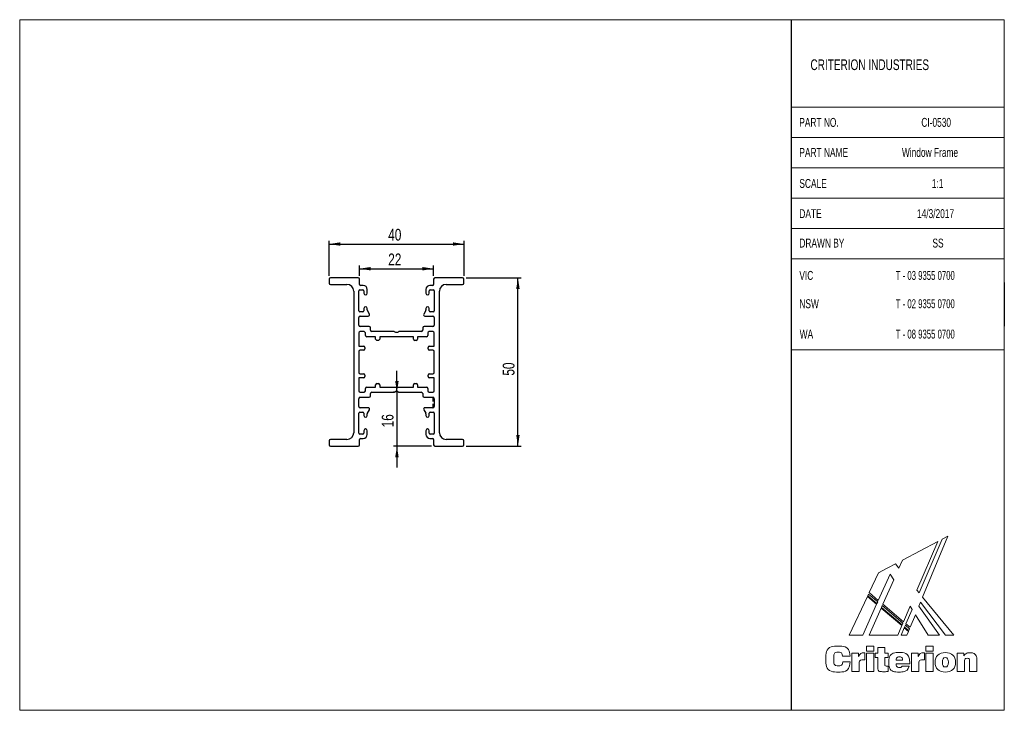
# Model space of a CAD drawing. Header units: millimetres. Extents: x 2 to 295, y 2 to 208.
import ezdxf

# ---------------------------------------------------------------- set-up
doc = ezdxf.new("R2010")
doc.units = ezdxf.units.MM
doc.linetypes.add('HIDDEN', pattern=[1.905, 1.27, -0.635])
doc.layers.add('LAYER_1', color=7, linetype='Continuous')
doc.styles.add('SLDTEXTSTYLE0', font='TXT', dxfattribs={"width": 0.7})
doc.styles.add('SLDTEXTSTYLE1', font='TXT', dxfattribs={"width": 0.65})
doc.styles.add('SLDTEXTSTYLE2', font='TXT', dxfattribs={"width": 0.75})
doc.dimstyles.new('SLDDIMSTYLE0', dxfattribs={"dimtxt": 3.5, "dimasz": 3.302, "dimexe": 0, "dimexo": 0.0625, "dimgap": 0.875, "dimtad": 1, "dimrnd": 1e-09, "dimzin": 12, "dimdsep": 46, "dimtxsty": 'SLDTEXTSTYLE2', "dimsah": 1, "dimcen": 0.09, "dimadec": 0, "dimazin": 3, "dimtfac": 1, "dimtofl": 0, "dimtmove": 0, "dimatfit": 3, "dimfxl": 1, "dimfrac": 2, "dimtolj": 1, "dimtzin": 12, "dimarcsym": 0})
doc.dimstyles.new('SLDDIMSTYLE1', dxfattribs={"dimtxt": 3.5, "dimasz": 3.302, "dimexe": 0, "dimexo": 0.0625, "dimgap": 0.875, "dimtad": 1, "dimrnd": 1e-09, "dimzin": 12, "dimdsep": 46, "dimtxsty": 'SLDTEXTSTYLE2', "dimsah": 1, "dimcen": 0.09, "dimadec": 0, "dimazin": 3, "dimtfac": 1, "dimtmove": 0, "dimatfit": 0, "dimfxl": 1, "dimfrac": 2, "dimtolj": 1, "dimtzin": 12, "dimarcsym": 0})

# ---------------------------------------------------------------- blocks, each defined once
blk = doc.blocks.new('Block2_1')
at = {"color": 250, "linetype": 'Continuous', "lineweight": 18, "true_color": 0x191924}
for p, q in [((33.25, 38.78), (22.77, 33.23)), ((33.25, 38.78), (22.77, 33.23)), ((27.07, 24.3), (33.25, 38.78)), ((27.07, 24.3), (33.25, 38.78)), ((34.56, 39.46), (27.73, 23.5)), ((34.56, 39.46), (27.73, 23.5)), ((28.74, 22.26), (36.18, 40.32)), ((28.74, 22.26), (36.18, 40.32)), ((36.18, 40.32), (34.56, 39.46)), ((36.18, 40.32), (34.56, 39.46)), ((22.77, 33.23), (21.71, 30.84)), ((22.77, 33.23), (21.71, 30.84)), ((15.65, 29.46), (12.9, 23.57)), ((15.65, 29.46), (12.9, 23.57)), ((18.04, 30.73), (15.65, 29.46)), ((18.04, 30.73), (15.65, 29.46)), ((19.25, 31.37), (18.04, 30.73)), ((19.25, 31.37), (18.04, 30.73)), ((19.91, 31.72), (19.25, 31.37)), ((19.91, 31.72), (19.25, 31.37)), ((19.25, 31.37), (19.25, 31.37)), ((19.25, 31.37), (19.25, 31.37)), ((20.66, 32.12), (19.91, 31.72)), ((20.66, 32.12), (19.91, 31.72)), ((21.71, 30.84), (20.66, 32.12)), ((21.71, 30.84), (20.66, 32.12)), ((15.6, 21.29), (19.07, 29.08)), ((15.6, 21.29), (19.07, 29.08)), ((20.16, 27.34), (16.96, 20.14)), ((20.16, 27.34), (16.96, 20.14)), ((19.07, 29.08), (20.16, 27.34)), ((19.07, 29.08), (20.16, 27.34)), ((12.9, 23.57), (15.6, 21.29)), ((12.9, 23.57), (15.6, 21.29)), ((27.73, 23.5), (27.07, 24.3)), ((27.73, 23.5), (27.07, 24.3)), ((12.37, 22.43), (7, 10.92)), ((12.37, 22.43), (7, 10.92)), ((15.08, 20.13), (12.37, 22.43)), ((15.08, 20.13), (12.37, 22.43)), ((12.72, 23.17), (12.47, 22.64)), ((12.72, 23.17), (12.47, 22.64)), ((12.47, 22.64), (15.18, 20.35)), ((12.47, 22.64), (15.18, 20.35)), ((15.42, 20.88), (12.72, 23.17)), ((15.42, 20.88), (12.72, 23.17)), ((15.18, 20.35), (15.42, 20.88)), ((15.18, 20.35), (15.42, 20.88)), ((27.64, 19.57), (28.13, 20.75)), ((27.64, 19.57), (28.13, 20.75)), ((28.13, 20.75), (35.5, 10.92)), ((28.13, 20.75), (35.5, 10.92)), ((38.03, 10.92), (28.74, 22.26)), ((38.03, 10.92), (28.74, 22.26)), ((10.98, 10.92), (15.08, 20.13)), ((10.98, 10.92), (15.08, 20.13)), ((16.44, 18.98), (12.86, 10.92)), ((16.44, 18.98), (12.86, 10.92)), ((22.57, 13.79), (16.44, 18.98)), ((22.57, 13.79), (16.44, 18.98)), ((16.78, 19.73), (16.54, 19.2)), ((16.78, 19.73), (16.54, 19.2)), ((16.54, 19.2), (22.67, 14.01)), ((16.54, 19.2), (22.67, 14.01)), ((22.9, 14.55), (16.78, 19.73)), ((22.9, 14.55), (16.78, 19.73)), ((16.96, 20.14), (23.07, 14.95)), ((16.96, 20.14), (23.07, 14.95)), ((23.07, 14.95), (25.03, 19.53)), ((23.07, 14.95), (25.03, 19.53)), ((25.62, 18.58), (23.81, 14.34)), ((25.62, 18.58), (23.81, 14.34)), ((25.03, 19.53), (25.62, 18.58)), ((25.03, 19.53), (25.62, 18.58)), ((33.78, 10.92), (27.64, 19.57)), ((33.78, 10.92), (27.64, 19.57)), ((25.06, 13.29), (26.59, 17.03)), ((25.06, 13.29), (26.59, 17.03)), ((26.59, 17.03), (30.4, 10.92)), ((26.59, 17.03), (30.4, 10.92)), ((21.35, 10.92), (22.57, 13.79)), ((21.35, 10.92), (22.57, 13.79)), ((23.3, 13.15), (22.35, 10.92)), ((23.3, 13.15), (22.35, 10.92)), ((22.67, 14.01), (22.9, 14.55)), ((22.67, 14.01), (22.9, 14.55)), ((24.56, 12.08), (23.3, 13.15)), ((24.56, 12.08), (23.3, 13.15)), ((23.63, 13.93), (23.4, 13.37)), ((23.63, 13.93), (23.4, 13.37)), ((23.4, 13.37), (24.65, 12.31)), ((23.4, 13.37), (24.65, 12.31)), ((24.88, 12.87), (23.63, 13.93)), ((24.88, 12.87), (23.63, 13.93)), ((23.81, 14.34), (25.06, 13.29)), ((23.81, 14.34), (25.06, 13.29)), ((24.08, 10.92), (24.56, 12.08)), ((24.08, 10.92), (24.56, 12.08)), ((24.65, 12.31), (24.88, 12.87)), ((24.65, 12.31), (24.88, 12.87)), ((7, 10.92), (10.98, 10.92)), ((7, 10.92), (10.98, 10.92)), ((12.86, 10.92), (21.35, 10.92)), ((12.86, 10.92), (21.35, 10.92)), ((22.35, 10.92), (24.08, 10.92)), ((22.35, 10.92), (24.08, 10.92)), ((30.4, 10.92), (33.78, 10.92)), ((30.4, 10.92), (33.78, 10.92)), ((35.5, 10.92), (38.03, 10.92)), ((35.5, 10.92), (38.03, 10.92)), ((12.07, 7.71), (14.23, 7.71)), ((12.07, 6.16), (12.07, 7.71)), ((14.23, 6.16), (12.07, 6.16)), ((14.23, 7.71), (14.23, 6.16)), ((15.41, 5.61), (15.41, 7.28)), ((15.41, 7.28), (17.54, 7.28)), ((17.54, 7.28), (17.54, 5.61)), ((29.72, 7.71), (31.89, 7.71)), ((29.72, 6.16), (29.72, 7.71)), ((31.89, 6.16), (29.72, 6.16)), ((31.89, 7.71), (31.89, 6.16)), ((7.25, 4.75), (5, 4.75)), ((5.06, 3.04), (7.29, 3.04)), ((7.77, 5.61), (9.75, 5.61)), ((7.77, 0.2), (7.77, 5.61)), ((9.75, 5.61), (9.75, 4.62)), ((11.43, 5.75), (11.63, 5.75)), ((11.63, 5.75), (11.63, 3.6)), ((12.07, 5.61), (14.23, 5.61)), ((12.07, 0.2), (12.07, 5.61)), ((14.23, 5.61), (14.23, 0.2)), ((14.64, 4.37), (14.64, 5.61)), ((14.64, 5.61), (15.41, 5.61)), ((15.41, 4.37), (14.64, 4.37)), ((15.41, 1.66), (15.41, 4.37)), ((17.54, 5.61), (18.55, 5.61)), ((18.55, 4.37), (17.54, 4.37)), ((17.54, 4.37), (17.54, 2.21)), ((18.55, 5.61), (18.55, 4.37)), ((20.89, 3.51), (22.81, 3.51)), ((25.43, 5.61), (27.41, 5.61)), ((25.43, 0.2), (25.43, 5.61)), ((27.41, 5.61), (27.41, 4.62)), ((29.09, 5.75), (29.28, 5.75)), ((29.28, 5.75), (29.28, 3.6)), ((29.72, 5.61), (31.89, 5.61)), ((29.72, 0.2), (29.72, 5.61)), ((31.89, 5.61), (31.89, 0.2)), ((39.01, 5.61), (40.96, 5.61)), ((39.01, 0.2), (39.01, 5.61)), ((40.96, 5.61), (40.96, 4.82)), ((41.16, 2.99), (41.16, 0.2)), ((42.69, 0.2), (42.69, 3)), ((44.84, 3.01), (44.84, 0.2)), ((9.93, 0.2), (7.77, 0.2)), ((9.93, 2.42), (9.93, 0.2)), ((14.23, 0.2), (12.07, 0.2)), ((18.57, 1.72), (18.57, 0.16)), ((24.93, 2.43), (20.89, 2.43)), ((22.7, 1.8), (24.75, 1.8)), ((24.93, 2.56), (24.93, 2.43)), ((27.58, 0.2), (25.43, 0.2)), ((27.58, 2.42), (27.58, 0.2)), ((31.89, 0.2), (29.72, 0.2)), ((41.16, 0.2), (39.01, 0.2)), ((44.84, 0.2), (42.69, 0.2))]:
    blk.add_line(p, q, dxfattribs=at)
for points in [[(7.29, 3.04), (7.16, 1.12), (5.89, 0), (3.78, 0), (1.43, 0), (0, 1.48), (0, 3.86), (0, 6.25), (1.44, 7.72), (3.73, 7.72), (5.85, 7.72), (7.11, 6.65), (7.25, 4.75)], [(5, 4.75), (4.93, 5.5), (4.51, 5.88), (3.76, 5.88), (2.83, 5.88), (2.37, 5.21), (2.37, 3.86), (2.37, 2.52), (2.87, 1.83), (3.82, 1.83), (4.54, 1.83), (4.99, 2.26), (5.06, 3.04)], [(9.75, 4.62), (10.04, 5.42), (10.56, 5.75), (11.43, 5.75)], [(11.63, 3.6), (11.47, 3.62), (11.32, 3.63), (11.19, 3.63), (10.32, 3.63), (9.93, 3.26), (9.93, 2.42)], [(24.75, 1.8), (24.46, 0.63), (23.44, 0.01), (21.77, 0.01), (19.9, 0.01), (18.74, 1.14), (18.74, 2.86), (18.74, 4.67), (19.93, 5.8), (21.85, 5.8), (23.76, 5.8), (24.93, 4.6), (24.93, 2.56)], [(22.81, 3.51), (22.77, 4.18), (22.44, 4.52), (21.83, 4.52), (21.27, 4.52), (20.92, 4.15), (20.89, 3.51)], [(27.41, 4.62), (27.7, 5.42), (28.21, 5.75), (29.09, 5.75)], [(29.28, 3.6), (29.12, 3.62), (28.98, 3.63), (28.85, 3.63), (27.98, 3.63), (27.58, 3.26), (27.58, 2.42)], [(40.96, 4.82), (41.46, 5.45), (42.07, 5.75), (42.86, 5.75), (43.52, 5.75), (44.04, 5.53), (44.39, 5.1), (44.81, 4.6), (44.84, 3.95), (44.84, 3.01)], [(42.69, 3), (42.69, 3.75), (42.55, 4.08), (41.96, 4.08), (41.42, 4.08), (41.16, 3.73), (41.16, 2.99)], [(18.57, 0.16), (18.1, 0.13), (17.65, 0.11), (17.24, 0.11), (15.9, 0.11), (15.41, 0.49), (15.41, 1.66)], [(17.54, 2.21), (17.54, 1.82), (17.75, 1.71), (18.27, 1.71)], [(18.27, 1.71), (18.36, 1.71), (18.46, 1.71), (18.57, 1.72)], [(20.89, 2.43), (20.92, 1.74), (21.27, 1.35), (21.89, 1.35), (22.31, 1.35), (22.59, 1.52), (22.7, 1.8)]]:
    blk.add_open_spline(points, degree=3, dxfattribs=at)
for points, knots in [([(35.48, 0.01), (33.57, 0.01), (32.42, 1.12), (32.42, 2.91), (32.42, 4.7), (33.57, 5.8), (35.48, 5.8)], [2, 2, 2, 2, 3, 3, 3, 4, 4, 4, 4]), ([(35.48, 4.31), (34.82, 4.31), (34.59, 3.87), (34.59, 2.91), (34.59, 1.95), (34.82, 1.51), (35.48, 1.51)], [2, 2, 2, 2, 3, 3, 3, 4, 4, 4, 4]), ([(35.48, 5.8), (37.38, 5.8), (38.53, 4.7), (38.53, 2.91), (38.53, 1.12), (37.38, 0.01), (35.48, 0.01)], [0, 0, 0, 0, 1, 1, 1, 2, 2, 2, 2]), ([(35.48, 1.51), (36.13, 1.51), (36.37, 1.95), (36.37, 2.91), (36.37, 3.87), (36.13, 4.31), (35.48, 4.31)], [0, 0, 0, 0, 1, 1, 1, 2, 2, 2, 2])]:
    blk.add_open_spline(points, degree=3, knots=knots, dxfattribs=at)
blk = doc.blocks.new('_D')
at = {"layer": 'LAYER_1', "color": 1}
for p, q in [((134.87, 130.9), (151.27, 130.9)), ((150.27, 80.9), (150.27, 130.9)), ((134.87, 80.9), (151.27, 80.9))]:
    blk.add_line(p, q, dxfattribs=at)
for points in [[(150.27, 130.9), (149.76, 127.6), (150.77, 127.6)], [(150.27, 80.9), (150.77, 84.21), (149.76, 84.21)]]:
    blk.add_solid(points, dxfattribs=at)
at = {"layer": 'LAYER_1', "color": 1, "insert": (145.75, 101.84), "char_height": 3.5, "attachment_point": 1, "rotation": 90, "style": 'SLDTEXTSTYLE2'}
blk.add_mtext('50', dxfattribs=at)
blk = doc.blocks.new('_D_1')
at = {"layer": 'LAYER_1', "color": 1}
for p, q in [((94.27, 131.5), (94.27, 141.9)), ((94.27, 140.9), (134.27, 140.9)), ((134.27, 131.5), (134.27, 141.9))]:
    blk.add_line(p, q, dxfattribs=at)
for points in [[(94.27, 140.9), (97.57, 140.4), (97.57, 141.41)], [(134.27, 140.9), (130.96, 141.41), (130.96, 140.4)]]:
    blk.add_solid(points, dxfattribs=at)
at = {"layer": 'LAYER_1', "color": 1, "insert": (111.79, 145.42), "char_height": 3.5, "attachment_point": 1, "style": 'SLDTEXTSTYLE2'}
blk.add_mtext('40', dxfattribs=at)
blk = doc.blocks.new('_D_2')
at = {"layer": 'LAYER_1', "color": 1}
for p, q in [((103.27, 131.5), (103.27, 134.58)), ((125.27, 131.5), (125.27, 134.58)), ((103.27, 133.58), (125.27, 133.58))]:
    blk.add_line(p, q, dxfattribs=at)
for points in [[(103.27, 133.58), (106.57, 133.07), (106.57, 134.08)], [(125.27, 133.58), (121.96, 134.08), (121.96, 133.07)]]:
    blk.add_solid(points, dxfattribs=at)
at = {"layer": 'LAYER_1', "color": 1, "insert": (111.79, 138.09), "char_height": 3.5, "attachment_point": 1, "style": 'SLDTEXTSTYLE2'}
blk.add_mtext('22', dxfattribs=at)
blk = doc.blocks.new('_D_3')
at = {"layer": 'LAYER_1', "color": 1}
for p, q in [((114.38, 96.9), (114.38, 103.25)), ((113.98, 96.9), (113.38, 96.9)), ((114.38, 96.9), (114.38, 80.9)), ((124.67, 80.9), (113.38, 80.9)), ((114.38, 80.9), (114.38, 74.55))]:
    blk.add_line(p, q, dxfattribs=at)
for points in [[(114.38, 96.9), (114.89, 100.21), (113.87, 100.21)], [(114.38, 80.9), (113.87, 77.6), (114.89, 77.6)]]:
    blk.add_solid(points, dxfattribs=at)
at = {"layer": 'LAYER_1', "color": 1, "insert": (109.87, 86.49), "char_height": 3.5, "attachment_point": 1, "rotation": 90, "style": 'SLDTEXTSTYLE2'}
blk.add_mtext('16', dxfattribs=at)

msp = doc.modelspace()

# ---------------------------------------------------------------- linework, layer by layer
at = {"color": 7, "linetype": 'Continuous', "lineweight": 18}
for p, q in [((2.5, 207.5), (294.51, 207.5)), ((2.5, 207.5), (2.5, 2.5)), ((294.51, 207.5), (294.51, 2.5)), ((231.292, 181.5), (294.51, 181.5)), ((231.292, 172.5), (294.51, 172.5)), ((231.292, 163.5), (294.51, 163.5)), ((231.292, 154.5), (294.51, 154.5)), ((231.292, 145.5), (294.51, 145.5)), ((231.292, 136.5), (294.51, 136.5)), ((294.51, 116.5), (294.51, 103.5)), ((231.292, 109.5), (294.51, 109.5)), ((2.5, 2.5), (294.51, 2.5))]:
    msp.add_line(p, q, dxfattribs=at)
at = {"color": 7, "linetype": 'Continuous', "lineweight": 25}
for p, q in [((94.265, 130.505), (94.265, 129.305)), ((102.865, 130.905), (94.665, 130.905)), ((94.665, 128.905), (99.565, 128.905)), ((103.265, 128.905), (103.265, 130.505)), ((104.365, 128.605), (103.565, 128.605)), ((124.965, 128.605), (124.165, 128.605)), ((125.265, 130.505), (125.265, 128.905)), ((133.865, 130.905), (125.665, 130.905)), ((128.965, 128.905), (133.865, 128.905)), ((134.265, 129.305), (134.265, 130.505)), ((101.565, 126.905), (101.565, 84.905)), ((103.065, 121.105), (103.065, 127.005)), ((103.365, 127.305), (104.265, 127.305)), ((104.565, 127.005), (104.565, 126.305)), ((105.565, 126.305), (105.565, 127.405)), ((122.965, 127.405), (122.965, 126.305)), ((123.965, 126.305), (123.965, 127.005)), ((124.265, 127.305), (125.165, 127.305)), ((125.465, 127.005), (125.465, 121.105)), ((126.965, 84.905), (126.965, 126.905)), ((104.265, 120.805), (103.365, 120.805)), ((104.565, 121.805), (104.565, 121.105)), ((105.565, 121.331), (105.565, 121.805)), ((106.211, 120.105), (105.619, 121.131)), ((122.911, 121.131), (122.319, 120.105)), ((122.965, 121.805), (122.965, 121.331)), ((123.965, 121.105), (123.965, 121.805)), ((125.165, 120.805), (124.265, 120.805)), ((103.065, 116.805), (103.065, 119.105)), ((103.465, 119.505), (105.865, 119.505)), ((122.665, 119.505), (125.065, 119.505)), ((125.465, 119.105), (125.465, 116.805)), ((103.065, 114.505), (103.065, 110.605)), ((106.115, 116.405), (103.465, 116.405)), ((104.615, 114.905), (103.465, 114.905)), ((105.015, 113.805), (105.015, 114.505)), ((106.515, 115.305), (106.515, 116.005)), ((113.549, 114.905), (106.915, 114.905)), ((114.015, 114.605), (113.832, 114.787)), ((114.515, 114.605), (114.015, 114.605)), ((114.698, 114.787), (114.515, 114.605)), ((121.615, 114.905), (114.981, 114.905)), ((122.015, 116.005), (122.015, 115.305)), ((125.065, 116.405), (122.415, 116.405)), ((123.515, 114.505), (123.515, 113.805)), ((125.065, 114.905), (123.915, 114.905)), ((125.465, 110.605), (125.465, 114.505)), ((108.065, 113.405), (105.415, 113.405)), ((108.065, 112.705), (108.065, 113.405)), ((108.865, 112.305), (108.465, 112.305)), ((119.265, 113.405), (109.265, 113.405)), ((109.265, 113.405), (109.265, 112.705)), ((119.265, 112.705), (119.265, 113.405)), ((120.065, 112.305), (119.665, 112.305)), ((123.115, 113.405), (120.465, 113.405)), ((120.465, 113.405), (120.465, 112.705)), ((103.065, 110.605), (104.465, 110.605)), ((103.065, 109.005), (103.065, 102.805)), ((104.465, 109.405), (103.465, 109.405)), ((104.865, 110.205), (104.865, 109.805)), ((123.665, 109.805), (123.665, 110.205)), ((124.065, 110.605), (125.465, 110.605)), ((125.065, 109.405), (124.065, 109.405)), ((125.465, 102.805), (125.465, 109.005)), ((103.465, 102.405), (104.465, 102.405)), ((124.065, 102.405), (125.065, 102.405)), ((104.465, 101.205), (103.065, 101.205)), ((103.065, 101.205), (103.065, 97.305)), ((104.865, 102.005), (104.865, 101.605)), ((108.465, 99.505), (108.865, 99.505)), ((119.665, 99.505), (120.065, 99.505)), ((123.665, 101.605), (123.665, 102.005)), ((125.465, 101.205), (124.065, 101.205)), ((125.465, 97.305), (125.465, 101.205)), ((103.465, 96.905), (104.615, 96.905)), ((105.015, 97.305), (105.015, 98.005)), ((105.415, 98.405), (108.065, 98.405)), ((106.515, 95.805), (106.515, 96.505)), ((106.915, 96.905), (113.549, 96.905)), ((108.065, 98.405), (108.065, 99.105)), ((109.265, 99.105), (109.265, 98.405)), ((109.265, 98.405), (119.265, 98.405)), ((113.832, 97.022), (114.015, 97.205)), ((114.015, 97.205), (114.515, 97.205)), ((114.515, 97.205), (114.698, 97.022)), ((114.981, 96.905), (121.615, 96.905)), ((119.265, 98.405), (119.265, 99.105)), ((120.465, 99.105), (120.465, 98.405)), ((120.465, 98.405), (123.115, 98.405)), ((122.015, 96.505), (122.015, 95.805)), ((123.515, 98.005), (123.515, 97.305)), ((123.915, 96.905), (125.065, 96.905)), ((103.065, 92.705), (103.065, 95.005)), ((103.465, 95.405), (106.115, 95.405)), ((122.415, 95.405), (125.065, 95.405)), ((125.465, 95.005), (125.465, 92.705)), ((103.065, 84.805), (103.065, 90.705)), ((103.365, 91.005), (104.265, 91.005)), ((105.865, 92.305), (103.465, 92.305)), ((104.565, 90.705), (104.565, 90.005)), ((105.619, 90.678), (106.211, 91.705)), ((122.319, 91.705), (122.911, 90.678)), ((125.065, 92.305), (122.665, 92.305)), ((123.965, 90.005), (123.965, 90.705)), ((124.265, 91.005), (125.165, 91.005)), ((125.465, 90.705), (125.465, 84.805)), ((105.565, 90.005), (105.565, 90.478)), ((122.965, 90.478), (122.965, 90.005)), ((104.565, 85.505), (104.565, 84.805)), ((105.565, 84.405), (105.565, 85.505)), ((122.965, 85.505), (122.965, 84.405)), ((123.965, 84.805), (123.965, 85.505)), ((94.265, 82.505), (94.265, 81.305)), ((99.565, 82.905), (94.665, 82.905)), ((103.265, 81.305), (103.265, 82.905)), ((104.265, 84.505), (103.365, 84.505)), ((103.565, 83.205), (104.365, 83.205)), ((124.165, 83.205), (124.965, 83.205)), ((125.165, 84.505), (124.265, 84.505)), ((125.265, 82.905), (125.265, 81.305)), ((133.865, 82.905), (128.965, 82.905)), ((134.265, 81.305), (134.265, 82.505)), ((94.665, 80.905), (102.865, 80.905)), ((125.665, 80.905), (133.865, 80.905))]:
    msp.add_line(p, q, dxfattribs=at)
for centre, radius, start, end in [((94.665, 130.505), 0.4, 90, 180), ((94.665, 129.305), 0.4, 180, 270), ((99.565, 126.905), 2, 0, 90), ((102.865, 130.505), 0.4, 0, 90), ((103.565, 128.905), 0.3, 180, 270), ((104.365, 127.405), 1.2, 0, 90), ((124.165, 127.405), 1.2, 90, 180), ((124.965, 128.905), 0.3, 270, 0), ((125.665, 130.505), 0.4, 90, 180), ((128.965, 126.905), 2, 90, 180), ((133.865, 130.505), 0.4, 0, 90), ((133.865, 129.305), 0.4, 270, 0), ((103.365, 127.005), 0.3, 90, 180), ((104.265, 127.005), 0.3, 0, 90), ((105.065, 126.305), 0.5, 180, 0), ((123.465, 126.305), 0.5, 180, 0), ((124.265, 127.005), 0.3, 90, 180), ((125.165, 127.005), 0.3, 0, 90), ((103.365, 121.105), 0.3, 180, 270), ((104.265, 121.105), 0.3, 270, 360), ((105.065, 121.805), 0.5, 0, 180), ((105.965, 121.331), 0.4, 180, 210), ((105.865, 119.905), 0.4, 270, 30), ((122.665, 119.905), 0.4, 150, 270), ((122.565, 121.331), 0.4, 330, 0), ((123.465, 121.805), 0.5, 0, 180), ((124.265, 121.105), 0.3, 180, 270), ((125.165, 121.105), 0.3, 270, 0), ((103.465, 119.105), 0.4, 90, 180), ((103.465, 116.805), 0.4, 180, 270), ((125.065, 119.105), 0.4, 0, 90), ((125.065, 116.805), 0.4, 270, 0), ((103.465, 114.505), 0.4, 90, 180), ((104.615, 114.505), 0.4, 0, 90), ((106.115, 116.005), 0.4, 0, 90), ((106.915, 115.305), 0.4, 180, 270), ((113.549, 114.505), 0.4, 45, 90), ((114.981, 114.505), 0.4, 90, 135), ((121.615, 115.305), 0.4, 270, 0), ((122.415, 116.005), 0.4, 90, 180), ((123.915, 114.505), 0.4, 90, 180), ((125.065, 114.505), 0.4, 0, 90), ((105.415, 113.805), 0.4, 180, 270), ((108.465, 112.705), 0.4, 180, 270), ((108.865, 112.705), 0.4, 270, 0), ((119.665, 112.705), 0.4, 180, 270), ((120.065, 112.705), 0.4, 270, 0), ((123.115, 113.805), 0.4, 270, 0), ((103.465, 109.005), 0.4, 90, 180), ((104.465, 110.205), 0.4, 0, 90), ((104.465, 109.805), 0.4, 270, 0), ((124.065, 110.205), 0.4, 90, 180), ((124.065, 109.805), 0.4, 180, 270), ((125.065, 109.005), 0.4, 0, 90), ((103.465, 102.805), 0.4, 180, 270), ((104.465, 102.005), 0.4, 0, 90), ((124.065, 102.005), 0.4, 90, 180), ((125.065, 102.805), 0.4, 270, 0), ((104.465, 101.605), 0.4, 270, 0), ((108.465, 99.105), 0.4, 90, 180), ((108.865, 99.105), 0.4, 0, 90), ((119.665, 99.105), 0.4, 90, 180), ((120.065, 99.105), 0.4, 0, 90), ((124.065, 101.605), 0.4, 180, 270), ((103.465, 97.305), 0.4, 180, 270), ((104.615, 97.305), 0.4, 270, 0), ((105.415, 98.005), 0.4, 90, 180), ((106.915, 96.505), 0.4, 90, 180), ((113.549, 97.305), 0.4, 270, 315), ((114.981, 97.305), 0.4, 225, 270), ((121.615, 96.505), 0.4, 0, 90), ((123.115, 98.005), 0.4, 0, 90), ((123.915, 97.305), 0.4, 180, 270), ((125.065, 97.305), 0.4, 270, 0), ((103.465, 95.005), 0.4, 90, 180), ((106.115, 95.805), 0.4, 270, 0), ((122.415, 95.805), 0.4, 180, 270), ((125.065, 95.005), 0.4, 0, 90), ((103.465, 92.705), 0.4, 180, 270), ((103.365, 90.705), 0.3, 90, 180), ((104.265, 90.705), 0.3, 0, 90), ((105.965, 90.478), 0.4, 150, 180), ((105.865, 91.905), 0.4, 330, 90), ((122.665, 91.905), 0.4, 90, 210), ((122.565, 90.478), 0.4, 0, 30), ((124.265, 90.705), 0.3, 90, 180), ((125.065, 92.705), 0.4, 270, 0), ((125.165, 90.705), 0.3, 0, 90), ((105.065, 90.005), 0.5, 180, 0), ((123.465, 90.005), 0.5, 180, 0), ((99.565, 84.905), 2, 270, 0), ((103.365, 84.805), 0.3, 180, 270), ((104.265, 84.805), 0.3, 270, 360), ((105.065, 85.505), 0.5, 0, 180), ((123.465, 85.505), 0.5, 0, 180), ((124.265, 84.805), 0.3, 180, 270), ((125.165, 84.805), 0.3, 270, 0), ((128.965, 84.905), 2, 180, 270), ((94.665, 82.505), 0.4, 90, 180), ((103.565, 82.905), 0.3, 90, 180), ((104.365, 84.405), 1.2, 270, 0), ((124.165, 84.405), 1.2, 180, 270), ((124.965, 82.905), 0.3, 0, 90), ((133.865, 82.505), 0.4, 0, 90), ((94.665, 81.305), 0.4, 180, 270), ((102.865, 81.305), 0.4, 270, 0), ((125.665, 81.305), 0.4, 180, 270), ((133.865, 81.305), 0.4, 270, 0)]:
    msp.add_arc(centre, radius, start, end, dxfattribs=at)
at = {"layer": 'LAYER_1', "color": 3, "true_color": 0x00ff00}
for p, q in [((231.292, 207.5), (231.292, 2.5)), ((294.51, 129.5), (294.51, 116.5))]:
    msp.add_line(p, q, dxfattribs=at)
at = {"layer": 'LAYER_1', "color": 3, "linetype": 'HIDDEN', "true_color": 0x00ff00}
msp.add_line((125.038, 95.404), (125.038, 92.441), dxfattribs=at)

# ---------------------------------------------------------------- block references
at = {"color": 7, "linetype": 'Continuous'}
msp.add_blockref('Block2_1', (241.542, 13.855), dxfattribs=at)

# ---------------------------------------------------------------- texts
at = {"color": 3, "linetype": 'Continuous', "lineweight": 0, "true_color": 0x00ff00, "attachment_point": 1, "style": 'SLDTEXTSTYLE0'}
for s, insert, char_height in [('CRITERION INDUSTRIES', (237.019, 195.719), 3.175), ('PART NO.', (233.704, 178.341), 2.6458), ('CI-0530', (269.899, 178.341), 2.6458), ('PART NAME', (233.729, 169.418), 2.6458), ('Window Frame', (264.149, 169.418), 2.64583), ('SCALE', (233.729, 160.21), 2.6458), ('1:1', (273.018, 160.21), 2.6458)]:
    msp.add_mtext(s, dxfattribs=dict(at, insert=insert, char_height=char_height))
at = {"color": 7, "linetype": 'Continuous', "lineweight": 0, "attachment_point": 1}
for s, insert, char_height, style in [('VIC', (233.729, 132.914), 2.6458, 'SLDTEXTSTYLE0'), ('T - 03 9355 0700', (262.312, 132.914), 2.64583, 'SLDTEXTSTYLE1'), ('NSW', (233.729, 124.513), 2.6458, 'SLDTEXTSTYLE0'), ('T - 02 9355 0700', (262.312, 124.513), 2.64583, 'SLDTEXTSTYLE1'), ('WA', (233.827, 115.501), 2.6458, 'SLDTEXTSTYLE0'), ('T - 08 9355 0700', (262.312, 115.501), 2.64583, 'SLDTEXTSTYLE1')]:
    msp.add_mtext(s, dxfattribs=dict(at, insert=insert, char_height=char_height, style=style))
at = {"layer": 'LAYER_1', "color": 3, "true_color": 0x00ff00, "char_height": 2.6458, "attachment_point": 1, "style": 'SLDTEXTSTYLE0'}
for s, insert in [('DATE', (233.729, 151.253)), ('14/3/2017', (268.608, 151.253)), ('DRAWN BY', (233.729, 142.514)), ('SS', (273.199, 142.514))]:
    msp.add_mtext(s, dxfattribs=dict(at, insert=insert))

# ---------------------------------------------------------------- dimensions: what is measured, and where the dimension line sits
at = {"layer": 'LAYER_1', "color": 1}
for base, p1, p2, picture, middle in [((134.265, 140.905), (94.265, 130.505), (134.265, 130.505), '_D_1', (114.377, 140.905)), ((125.265, 133.576), (103.265, 130.505), (125.265, 130.505), '_D_2', (114.377, 133.576))]:
    dim = msp.add_linear_dim(base=base, p1=p1, p2=p2, dimstyle='SLDDIMSTYLE0', dxfattribs=at)
    dim.commit()
    dim.dimension.update_dxf_attribs({"geometry": picture, "text_midpoint": middle, "dimtype": 160})
for base, p1, p2, dimstyle, picture, middle in [((150.265, 130.905), (133.865, 80.905), (133.865, 130.905), 'SLDDIMSTYLE0', '_D', (150.265, 104.428)), ((114.377, 80.905), (114.981, 96.905), (125.665, 80.905), 'SLDDIMSTYLE1', '_D_3', (114.377, 89.076))]:
    dim = msp.add_linear_dim(base=base, p1=p1, p2=p2, angle=90, dimstyle=dimstyle, dxfattribs=at)
    dim.commit()
    dim.dimension.update_dxf_attribs({"geometry": picture, "text_midpoint": middle, "dimtype": 160})

doc.saveas('drawing.dxf')
